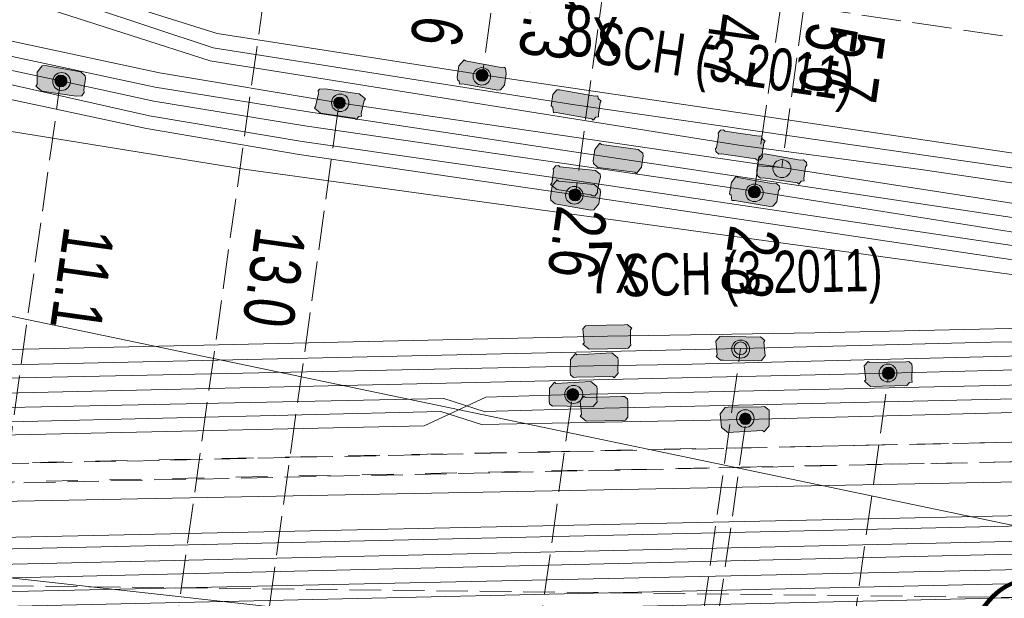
# Model space of a CAD drawing. Header units: metres. Extents: x -740 to 758, y -633 to 854.
# Tile 217 of 256: x -411.35 to -400.98, y 280.36 to 286.45. Entities that reach past the tile are written whole.
import ezdxf

# ---------------------------------------------------------------- set-up
doc = ezdxf.new("R2010")
doc.units = ezdxf.units.M
doc.header["$MEASUREMENT"] = 0
for name, pattern in [('333_125', [0.4576, 0.3328, -0.1248]), ('333_333', [0.6656, 0.3328, -0.3328]), ('416_125', [0.5408, 0.416, -0.1248])]:
    doc.linetypes.add(name, pattern=pattern)
for name, color, linetype in [('Strom.LOVION', 7, 'Continuous'), ('StromBemass.LOVION', 7, 'Continuous'), ('Telko.LOVION', 7, 'Continuous'), ('Wasser.LOVION', 7, 'Continuous')]:
    doc.layers.add(name, color=color, linetype=linetype)
doc.styles.add('ERSTELLTER_STIL_1', font='arial.ttf')

msp = doc.modelspace()

# ---------------------------------------------------------------- hatches: boundary and pattern name
at = {"layer": 'Strom.LOVION', "linetype": 'Continuous', "lineweight": 13}
for points in [[(-411.119, 285.699), (-410.759, 285.646), (-410.7, 285.651), (-410.674, 285.684), (-410.677, 285.713), (-410.659, 285.833), (-410.662, 285.862), (-410.71, 285.902), (-411.086, 285.968), (-411.115, 285.966), (-411.168, 285.901), (-411.17, 285.768), (-411.183, 285.752)], [(-406.281, 285.95), (-406.657, 286.017), (-406.673, 286.03), (-406.726, 285.966), (-406.744, 285.846), (-406.741, 285.817), (-406.725, 285.804), (-406.722, 285.774), (-406.693, 285.777), (-406.317, 285.711), (-406.288, 285.713), (-406.248, 285.762), (-406.23, 285.882), (-406.236, 285.94), (-406.252, 285.953)], [(-407.776, 285.671), (-408.136, 285.725), (-408.195, 285.719), (-408.208, 285.703), (-408.205, 285.674), (-408.236, 285.538), (-408.249, 285.522), (-408.185, 285.469), (-407.825, 285.415), (-407.809, 285.402), (-407.782, 285.434), (-407.753, 285.437), (-407.756, 285.466), (-407.725, 285.602), (-407.712, 285.618)], [(-405.291, 285.648), (-405.667, 285.715), (-405.696, 285.712), (-405.736, 285.664), (-405.754, 285.544), (-405.738, 285.531), (-405.732, 285.472), (-405.703, 285.475), (-405.327, 285.408), (-405.311, 285.395), (-405.284, 285.427), (-405.255, 285.43), (-405.258, 285.459), (-405.24, 285.579), (-405.227, 285.595), (-405.259, 285.622), (-405.262, 285.651)], [(-403.961, 285.039), (-403.601, 284.986), (-403.585, 284.973), (-403.555, 284.976), (-403.529, 285.008), (-403.532, 285.037), (-403.514, 285.157), (-403.501, 285.173), (-403.533, 285.199), (-403.536, 285.229), (-403.565, 285.226), (-403.925, 285.279), (-403.941, 285.293), (-403.97, 285.29), (-403.997, 285.258), (-403.994, 285.228), (-404.012, 285.108), (-404.025, 285.092), (-404.022, 285.063), (-403.99, 285.037)], [(-405.262, 284.897), (-404.873, 284.847), (-404.857, 284.834), (-404.804, 284.898), (-404.786, 285.018), (-404.789, 285.047), (-404.837, 285.087), (-405.226, 285.137), (-405.242, 285.151), (-405.295, 285.086), (-405.313, 284.966), (-405.31, 284.937)], [(-403.522, 284.787), (-403.162, 284.733), (-403.146, 284.72), (-403.12, 284.752), (-403.091, 284.755), (-403.093, 284.784), (-403.076, 284.904), (-403.062, 284.92), (-403.065, 284.95), (-403.097, 284.976), (-403.127, 284.973), (-403.503, 285.04), (-403.532, 285.037), (-403.572, 284.989), (-403.589, 284.869), (-403.584, 284.81), (-403.551, 284.784)], [(-405.697, 284.663), (-405.337, 284.609), (-405.321, 284.596), (-405.292, 284.599), (-405.266, 284.631), (-405.268, 284.66), (-405.237, 284.796), (-405.24, 284.826), (-405.288, 284.865), (-405.662, 284.903), (-405.678, 284.916), (-405.707, 284.913), (-405.733, 284.881), (-405.73, 284.852), (-405.748, 284.732), (-405.761, 284.716)], [(-403.824, 284.55), (-403.448, 284.484), (-403.419, 284.487), (-403.379, 284.535), (-403.362, 284.655), (-403.348, 284.671), (-403.351, 284.7), (-403.383, 284.726), (-403.413, 284.724), (-403.789, 284.79), (-403.805, 284.803), (-403.857, 284.739), (-403.875, 284.619), (-403.859, 284.606), (-403.853, 284.547)], [(-405.303, 284.716), (-405.677, 284.753), (-405.693, 284.767), (-405.745, 284.702), (-405.763, 284.582), (-405.76, 284.553), (-405.712, 284.514), (-405.336, 284.447), (-405.307, 284.45), (-405.254, 284.514), (-405.236, 284.634), (-405.239, 284.663)], [(-404.982, 283.24), (-405.365, 283.232), (-405.395, 283.229), (-405.421, 283.197), (-405.407, 283.051), (-405.42, 283.035), (-405.356, 282.982), (-404.972, 282.99), (-404.943, 282.993), (-404.916, 283.025), (-404.919, 283.054), (-404.918, 283.187), (-404.904, 283.203), (-404.953, 283.243)], [(-403.941, 282.869), (-403.57, 282.861), (-403.541, 282.864), (-403.501, 282.912), (-403.516, 283.058), (-403.503, 283.074), (-403.551, 283.114), (-403.58, 283.111), (-403.95, 283.119), (-403.98, 283.116), (-404.019, 283.068), (-404.005, 282.922), (-404.018, 282.906), (-403.97, 282.866)], [(-405.489, 282.688), (-405.106, 282.696), (-405.09, 282.683), (-405.05, 282.731), (-405.053, 282.76), (-405.048, 282.864), (-405.051, 282.893), (-405.116, 282.946), (-405.483, 282.925), (-405.499, 282.938), (-405.552, 282.874), (-405.554, 282.741), (-405.551, 282.712), (-405.519, 282.685)], [(-402.391, 282.592), (-402.008, 282.6), (-401.982, 282.632), (-401.952, 282.635), (-401.955, 282.664), (-401.953, 282.797), (-401.956, 282.827), (-401.988, 282.853), (-402.018, 282.85), (-402.401, 282.842), (-402.417, 282.855), (-402.457, 282.807), (-402.442, 282.661), (-402.456, 282.645)], [(-405.711, 282.386), (-405.341, 282.377), (-405.312, 282.38), (-405.272, 282.429), (-405.275, 282.458), (-405.27, 282.562), (-405.273, 282.591), (-405.337, 282.644), (-405.705, 282.623), (-405.721, 282.636), (-405.774, 282.572), (-405.775, 282.438), (-405.772, 282.409), (-405.74, 282.383)], [(-405.385, 282.225), (-405.002, 282.233), (-404.972, 282.236), (-404.946, 282.268), (-404.949, 282.298), (-404.947, 282.431), (-404.95, 282.46), (-404.982, 282.486), (-405.011, 282.484), (-405.395, 282.476), (-405.411, 282.489), (-405.45, 282.441), (-405.436, 282.294), (-405.449, 282.278)], [(-403.895, 282.105), (-403.528, 282.126), (-403.512, 282.113), (-403.459, 282.177), (-403.457, 282.31), (-403.46, 282.34), (-403.508, 282.379), (-403.538, 282.376), (-403.892, 282.371), (-403.921, 282.369), (-403.974, 282.304), (-403.96, 282.158)]]:
    msp.add_hatch(color=7, dxfattribs=at).paths.add_polyline_path(points)
at = {"layer": 'StromBemass.LOVION', "linetype": 'Continuous', "lineweight": 13}
for points in [[(-406.414, 285.797), (-406.407, 285.806), (-406.401, 285.817), (-406.397, 285.827), (-406.394, 285.838), (-406.393, 285.85), (-406.393, 285.861), (-406.395, 285.873), (-406.397, 285.884), (-406.402, 285.895), (-406.407, 285.905), (-406.414, 285.914), (-406.422, 285.923), (-406.431, 285.93), (-406.441, 285.936), (-406.451, 285.941), (-406.462, 285.945), (-406.474, 285.947), (-406.485, 285.947), (-406.497, 285.947), (-406.508, 285.944), (-406.519, 285.941), (-406.529, 285.936), (-406.539, 285.93), (-406.548, 285.922), (-406.556, 285.914), (-406.563, 285.904), (-406.568, 285.894), (-406.572, 285.884), (-406.575, 285.872), (-406.576, 285.861), (-406.576, 285.849), (-406.575, 285.838), (-406.572, 285.827), (-406.568, 285.816), (-406.562, 285.806), (-406.555, 285.797), (-406.547, 285.788), (-406.539, 285.781), (-406.529, 285.775), (-406.518, 285.77), (-406.507, 285.766), (-406.496, 285.764), (-406.484, 285.764), (-406.473, 285.764), (-406.462, 285.766), (-406.451, 285.77), (-406.44, 285.775), (-406.43, 285.781), (-406.422, 285.789)], [(-410.839, 285.742), (-410.833, 285.751), (-410.827, 285.762), (-410.823, 285.773), (-410.82, 285.784), (-410.818, 285.796), (-410.818, 285.807), (-410.82, 285.819), (-410.823, 285.83), (-410.827, 285.841), (-410.833, 285.852), (-410.84, 285.861), (-410.848, 285.87), (-410.857, 285.877), (-410.867, 285.883), (-410.878, 285.888), (-410.889, 285.892), (-410.9, 285.894), (-410.912, 285.895), (-410.924, 285.894), (-410.935, 285.892), (-410.946, 285.888), (-410.957, 285.883), (-410.967, 285.877), (-410.976, 285.869), (-410.984, 285.861), (-410.991, 285.851), (-410.996, 285.841), (-411.001, 285.83), (-411.004, 285.819), (-411.005, 285.807), (-411.005, 285.795), (-411.003, 285.783), (-411.001, 285.772), (-410.996, 285.761), (-410.99, 285.751), (-410.984, 285.741), (-410.975, 285.733), (-410.966, 285.725), (-410.956, 285.719), (-410.946, 285.714), (-410.935, 285.711), (-410.923, 285.709), (-410.911, 285.708), (-410.9, 285.709), (-410.888, 285.711), (-410.877, 285.714), (-410.866, 285.72), (-410.857, 285.726), (-410.848, 285.733)], [(-410.87, 285.768), (-410.866, 285.774), (-410.862, 285.781), (-410.859, 285.788), (-410.857, 285.796), (-410.856, 285.804), (-410.856, 285.812), (-410.857, 285.819), (-410.859, 285.827), (-410.862, 285.834), (-410.866, 285.841), (-410.871, 285.847), (-410.876, 285.853), (-410.882, 285.858), (-410.889, 285.862), (-410.896, 285.866), (-410.903, 285.868), (-410.911, 285.869), (-410.919, 285.87), (-410.927, 285.869), (-410.934, 285.868), (-410.942, 285.865), (-410.949, 285.862), (-410.956, 285.858), (-410.962, 285.853), (-410.967, 285.847), (-410.972, 285.841), (-410.975, 285.834), (-410.978, 285.827), (-410.98, 285.819), (-410.981, 285.811), (-410.981, 285.803), (-410.98, 285.795), (-410.978, 285.788), (-410.975, 285.781), (-410.971, 285.774), (-410.967, 285.767), (-410.961, 285.762), (-410.955, 285.757), (-410.949, 285.753), (-410.942, 285.749), (-410.934, 285.747), (-410.926, 285.745), (-410.919, 285.745), (-410.911, 285.745), (-410.903, 285.747), (-410.896, 285.749), (-410.888, 285.753), (-410.882, 285.757), (-410.876, 285.762)], [(-406.434, 285.826), (-406.43, 285.833), (-406.426, 285.84), (-406.423, 285.847), (-406.421, 285.855), (-406.42, 285.863), (-406.42, 285.87), (-406.421, 285.878), (-406.423, 285.886), (-406.426, 285.893), (-406.43, 285.9), (-406.435, 285.907), (-406.44, 285.912), (-406.446, 285.917), (-406.453, 285.921), (-406.46, 285.925), (-406.467, 285.927), (-406.475, 285.929), (-406.483, 285.929), (-406.491, 285.929), (-406.499, 285.927), (-406.506, 285.925), (-406.513, 285.921), (-406.52, 285.917), (-406.526, 285.912), (-406.531, 285.906), (-406.536, 285.9), (-406.54, 285.893), (-406.543, 285.886), (-406.545, 285.878), (-406.546, 285.87), (-406.545, 285.862), (-406.544, 285.854), (-406.543, 285.847), (-406.54, 285.839), (-406.536, 285.833), (-406.531, 285.826), (-406.526, 285.82), (-406.52, 285.815), (-406.513, 285.811), (-406.506, 285.808), (-406.498, 285.805), (-406.491, 285.804), (-406.483, 285.804), (-406.475, 285.804), (-406.467, 285.806), (-406.46, 285.808), (-406.452, 285.811), (-406.446, 285.816), (-406.44, 285.821)], [(-407.906, 285.519), (-407.899, 285.528), (-407.893, 285.538), (-407.889, 285.549), (-407.886, 285.56), (-407.885, 285.572), (-407.885, 285.583), (-407.886, 285.595), (-407.889, 285.606), (-407.894, 285.616), (-407.899, 285.626), (-407.906, 285.636), (-407.914, 285.644), (-407.923, 285.651), (-407.933, 285.658), (-407.943, 285.663), (-407.954, 285.666), (-407.965, 285.668), (-407.977, 285.669), (-407.988, 285.668), (-408, 285.666), (-408.011, 285.662), (-408.021, 285.657), (-408.031, 285.651), (-408.04, 285.644), (-408.047, 285.635), (-408.054, 285.626), (-408.06, 285.616), (-408.064, 285.605), (-408.067, 285.594), (-408.068, 285.582), (-408.068, 285.571), (-408.067, 285.56), (-408.064, 285.548), (-408.06, 285.538), (-408.054, 285.528), (-408.047, 285.518), (-408.039, 285.51), (-408.03, 285.503), (-408.021, 285.496), (-408.01, 285.492), (-407.999, 285.488), (-407.988, 285.486), (-407.976, 285.485), (-407.965, 285.486), (-407.953, 285.488), (-407.942, 285.492), (-407.932, 285.497), (-407.922, 285.503), (-407.913, 285.51)], [(-407.937, 285.537), (-407.932, 285.544), (-407.929, 285.55), (-407.926, 285.557), (-407.924, 285.565), (-407.923, 285.572), (-407.923, 285.58), (-407.924, 285.588), (-407.926, 285.595), (-407.929, 285.602), (-407.933, 285.609), (-407.937, 285.615), (-407.942, 285.62), (-407.948, 285.625), (-407.955, 285.629), (-407.962, 285.632), (-407.969, 285.635), (-407.976, 285.636), (-407.984, 285.637), (-407.991, 285.636), (-407.999, 285.635), (-408.006, 285.632), (-408.013, 285.629), (-408.019, 285.625), (-408.025, 285.62), (-408.031, 285.614), (-408.035, 285.608), (-408.039, 285.602), (-408.041, 285.595), (-408.043, 285.587), (-408.044, 285.58), (-408.044, 285.572), (-408.043, 285.564), (-408.041, 285.557), (-408.038, 285.55), (-408.035, 285.543), (-408.03, 285.537), (-408.025, 285.532), (-408.019, 285.527), (-408.013, 285.523), (-408.006, 285.519), (-407.999, 285.517), (-407.991, 285.516), (-407.983, 285.515), (-407.976, 285.516), (-407.968, 285.517), (-407.961, 285.52), (-407.954, 285.523), (-407.948, 285.527), (-407.942, 285.532)], [(-403.251, 284.824), (-403.244, 284.834), (-403.238, 284.844), (-403.234, 284.855), (-403.231, 284.867), (-403.23, 284.879), (-403.23, 284.89), (-403.231, 284.902), (-403.234, 284.914), (-403.239, 284.925), (-403.244, 284.935), (-403.251, 284.945), (-403.26, 284.953), (-403.269, 284.961), (-403.279, 284.967), (-403.29, 284.972), (-403.301, 284.976), (-403.312, 284.978), (-403.324, 284.979), (-403.336, 284.978), (-403.348, 284.976), (-403.359, 284.972), (-403.37, 284.967), (-403.38, 284.96), (-403.389, 284.953), (-403.397, 284.944), (-403.404, 284.934), (-403.41, 284.924), (-403.414, 284.913), (-403.417, 284.902), (-403.418, 284.89), (-403.418, 284.878), (-403.417, 284.866), (-403.414, 284.855), (-403.409, 284.844), (-403.404, 284.833), (-403.397, 284.824), (-403.388, 284.815), (-403.379, 284.808), (-403.369, 284.801), (-403.358, 284.796), (-403.347, 284.793), (-403.336, 284.79), (-403.324, 284.79), (-403.312, 284.791), (-403.3, 284.793), (-403.289, 284.796), (-403.278, 284.802), (-403.268, 284.808), (-403.259, 284.816)], [(-405.439, 284.544), (-405.432, 284.553), (-405.427, 284.564), (-405.422, 284.574), (-405.42, 284.586), (-405.418, 284.597), (-405.418, 284.609), (-405.42, 284.621), (-405.423, 284.632), (-405.427, 284.643), (-405.433, 284.653), (-405.44, 284.662), (-405.448, 284.671), (-405.457, 284.678), (-405.466, 284.685), (-405.477, 284.69), (-405.488, 284.693), (-405.5, 284.695), (-405.511, 284.696), (-405.523, 284.695), (-405.535, 284.693), (-405.546, 284.689), (-405.556, 284.684), (-405.566, 284.678), (-405.575, 284.671), (-405.583, 284.662), (-405.59, 284.652), (-405.595, 284.642), (-405.6, 284.631), (-405.603, 284.62), (-405.604, 284.608), (-405.604, 284.597), (-405.602, 284.585), (-405.6, 284.574), (-405.595, 284.563), (-405.59, 284.553), (-405.583, 284.543), (-405.575, 284.535), (-405.566, 284.527), (-405.556, 284.521), (-405.545, 284.516), (-405.534, 284.513), (-405.522, 284.51), (-405.511, 284.51), (-405.499, 284.511), (-405.488, 284.513), (-405.477, 284.516), (-405.466, 284.521), (-405.456, 284.528), (-405.447, 284.535)], [(-403.542, 284.57), (-403.535, 284.58), (-403.529, 284.59), (-403.525, 284.601), (-403.522, 284.612), (-403.521, 284.623), (-403.521, 284.635), (-403.522, 284.646), (-403.525, 284.658), (-403.53, 284.668), (-403.535, 284.679), (-403.542, 284.688), (-403.55, 284.696), (-403.559, 284.704), (-403.569, 284.71), (-403.579, 284.715), (-403.59, 284.718), (-403.602, 284.721), (-403.613, 284.721), (-403.625, 284.72), (-403.636, 284.718), (-403.647, 284.715), (-403.658, 284.71), (-403.668, 284.703), (-403.676, 284.696), (-403.684, 284.687), (-403.691, 284.678), (-403.697, 284.668), (-403.701, 284.657), (-403.704, 284.646), (-403.705, 284.634), (-403.705, 284.623), (-403.704, 284.611), (-403.701, 284.6), (-403.696, 284.589), (-403.691, 284.579), (-403.684, 284.57), (-403.676, 284.561), (-403.667, 284.554), (-403.657, 284.548), (-403.647, 284.543), (-403.636, 284.539), (-403.624, 284.537), (-403.613, 284.537), (-403.601, 284.537), (-403.59, 284.54), (-403.579, 284.543), (-403.568, 284.548), (-403.559, 284.554), (-403.55, 284.562)], [(-403.542, 284.57), (-403.535, 284.58), (-403.529, 284.59), (-403.525, 284.601), (-403.522, 284.612), (-403.521, 284.623), (-403.521, 284.635), (-403.522, 284.646), (-403.525, 284.658), (-403.53, 284.668), (-403.535, 284.679), (-403.542, 284.688), (-403.55, 284.696), (-403.559, 284.704), (-403.569, 284.71), (-403.579, 284.715), (-403.59, 284.718), (-403.602, 284.721), (-403.613, 284.721), (-403.625, 284.72), (-403.636, 284.718), (-403.647, 284.715), (-403.658, 284.71), (-403.668, 284.703), (-403.676, 284.696), (-403.684, 284.687), (-403.691, 284.678), (-403.697, 284.668), (-403.701, 284.657), (-403.704, 284.646), (-403.705, 284.634), (-403.705, 284.623), (-403.704, 284.611), (-403.701, 284.6), (-403.696, 284.589), (-403.691, 284.579), (-403.684, 284.57), (-403.676, 284.561), (-403.667, 284.554), (-403.657, 284.548), (-403.647, 284.543), (-403.636, 284.539), (-403.624, 284.537), (-403.613, 284.537), (-403.601, 284.537), (-403.59, 284.54), (-403.579, 284.543), (-403.568, 284.548), (-403.559, 284.554), (-403.55, 284.562)], [(-403.566, 284.6), (-403.561, 284.606), (-403.557, 284.613), (-403.554, 284.62), (-403.553, 284.628), (-403.552, 284.636), (-403.552, 284.644), (-403.553, 284.651), (-403.555, 284.659), (-403.557, 284.666), (-403.561, 284.673), (-403.566, 284.68), (-403.571, 284.685), (-403.577, 284.69), (-403.584, 284.695), (-403.591, 284.698), (-403.599, 284.7), (-403.607, 284.702), (-403.614, 284.702), (-403.622, 284.702), (-403.63, 284.7), (-403.638, 284.698), (-403.645, 284.694), (-403.651, 284.69), (-403.657, 284.685), (-403.663, 284.679), (-403.667, 284.673), (-403.671, 284.666), (-403.674, 284.659), (-403.676, 284.651), (-403.677, 284.643), (-403.677, 284.635), (-403.676, 284.627), (-403.674, 284.62), (-403.671, 284.613), (-403.667, 284.606), (-403.662, 284.599), (-403.657, 284.594), (-403.651, 284.589), (-403.644, 284.584), (-403.637, 284.581), (-403.63, 284.579), (-403.622, 284.577), (-403.614, 284.577), (-403.606, 284.577), (-403.598, 284.579), (-403.591, 284.581), (-403.584, 284.585), (-403.577, 284.589), (-403.571, 284.594)], [(-405.454, 284.566), (-405.449, 284.573), (-405.446, 284.58), (-405.443, 284.587), (-405.441, 284.595), (-405.44, 284.603), (-405.44, 284.611), (-405.441, 284.619), (-405.443, 284.627), (-405.446, 284.634), (-405.45, 284.641), (-405.454, 284.647), (-405.46, 284.653), (-405.466, 284.658), (-405.473, 284.663), (-405.48, 284.666), (-405.488, 284.668), (-405.495, 284.67), (-405.503, 284.67), (-405.511, 284.67), (-405.519, 284.668), (-405.527, 284.666), (-405.534, 284.662), (-405.541, 284.658), (-405.547, 284.653), (-405.552, 284.647), (-405.557, 284.641), (-405.561, 284.634), (-405.564, 284.626), (-405.566, 284.618), (-405.567, 284.61), (-405.567, 284.602), (-405.566, 284.595), (-405.564, 284.587), (-405.561, 284.579), (-405.557, 284.572), (-405.552, 284.566), (-405.547, 284.56), (-405.54, 284.555), (-405.534, 284.551), (-405.526, 284.547), (-405.519, 284.545), (-405.511, 284.544), (-405.503, 284.543), (-405.495, 284.544), (-405.487, 284.545), (-405.48, 284.548), (-405.472, 284.551), (-405.466, 284.555), (-405.459, 284.56)], [(-403.686, 282.924), (-403.679, 282.933), (-403.673, 282.944), (-403.669, 282.955), (-403.666, 282.966), (-403.665, 282.978), (-403.665, 282.99), (-403.666, 283.002), (-403.669, 283.013), (-403.673, 283.024), (-403.679, 283.035), (-403.686, 283.044), (-403.694, 283.053), (-403.704, 283.061), (-403.714, 283.067), (-403.724, 283.072), (-403.736, 283.076), (-403.747, 283.078), (-403.759, 283.078), (-403.771, 283.078), (-403.783, 283.075), (-403.794, 283.072), (-403.805, 283.067), (-403.815, 283.06), (-403.824, 283.053), (-403.832, 283.044), (-403.839, 283.034), (-403.845, 283.024), (-403.849, 283.013), (-403.852, 283.001), (-403.853, 282.99), (-403.853, 282.978), (-403.852, 282.966), (-403.849, 282.954), (-403.844, 282.943), (-403.839, 282.933), (-403.832, 282.923), (-403.823, 282.915), (-403.814, 282.907), (-403.804, 282.901), (-403.793, 282.896), (-403.782, 282.892), (-403.77, 282.89), (-403.759, 282.889), (-403.747, 282.89), (-403.735, 282.892), (-403.724, 282.896), (-403.713, 282.901), (-403.703, 282.908), (-403.694, 282.915)], [(-403.708, 282.95), (-403.703, 282.957), (-403.699, 282.965), (-403.696, 282.973), (-403.694, 282.981), (-403.693, 282.989), (-403.693, 282.998), (-403.694, 283.006), (-403.696, 283.014), (-403.699, 283.022), (-403.703, 283.029), (-403.708, 283.036), (-403.714, 283.042), (-403.721, 283.048), (-403.728, 283.052), (-403.735, 283.056), (-403.743, 283.058), (-403.752, 283.06), (-403.76, 283.06), (-403.769, 283.06), (-403.777, 283.058), (-403.785, 283.056), (-403.793, 283.052), (-403.8, 283.047), (-403.806, 283.042), (-403.812, 283.036), (-403.817, 283.029), (-403.821, 283.022), (-403.824, 283.014), (-403.826, 283.006), (-403.827, 282.997), (-403.827, 282.989), (-403.826, 282.98), (-403.824, 282.972), (-403.821, 282.964), (-403.817, 282.957), (-403.812, 282.95), (-403.806, 282.944), (-403.799, 282.939), (-403.792, 282.934), (-403.785, 282.93), (-403.777, 282.928), (-403.768, 282.926), (-403.76, 282.926), (-403.751, 282.926), (-403.743, 282.928), (-403.735, 282.931), (-403.727, 282.934), (-403.72, 282.939), (-403.714, 282.944)], [(-402.135, 282.673), (-402.128, 282.682), (-402.122, 282.693), (-402.118, 282.704), (-402.115, 282.715), (-402.113, 282.727), (-402.113, 282.739), (-402.115, 282.75), (-402.118, 282.762), (-402.122, 282.773), (-402.128, 282.783), (-402.135, 282.793), (-402.143, 282.801), (-402.152, 282.809), (-402.162, 282.815), (-402.173, 282.82), (-402.184, 282.824), (-402.196, 282.826), (-402.208, 282.826), (-402.219, 282.826), (-402.231, 282.823), (-402.242, 282.82), (-402.253, 282.815), (-402.263, 282.808), (-402.272, 282.801), (-402.28, 282.792), (-402.287, 282.782), (-402.293, 282.772), (-402.297, 282.761), (-402.3, 282.75), (-402.301, 282.738), (-402.301, 282.726), (-402.3, 282.714), (-402.297, 282.703), (-402.292, 282.692), (-402.287, 282.682), (-402.28, 282.672), (-402.271, 282.663), (-402.262, 282.656), (-402.252, 282.65), (-402.242, 282.645), (-402.23, 282.641), (-402.219, 282.639), (-402.207, 282.638), (-402.195, 282.639), (-402.184, 282.641), (-402.172, 282.645), (-402.162, 282.65), (-402.152, 282.656), (-402.143, 282.664)], [(-402.153, 282.691), (-402.148, 282.697), (-402.144, 282.704), (-402.142, 282.712), (-402.14, 282.72), (-402.139, 282.727), (-402.139, 282.735), (-402.14, 282.743), (-402.142, 282.751), (-402.145, 282.759), (-402.148, 282.765), (-402.153, 282.772), (-402.159, 282.778), (-402.165, 282.783), (-402.172, 282.787), (-402.179, 282.79), (-402.186, 282.793), (-402.194, 282.794), (-402.202, 282.795), (-402.21, 282.794), (-402.218, 282.793), (-402.226, 282.79), (-402.233, 282.787), (-402.239, 282.783), (-402.246, 282.777), (-402.251, 282.772), (-402.256, 282.765), (-402.26, 282.758), (-402.262, 282.751), (-402.264, 282.743), (-402.265, 282.735), (-402.265, 282.727), (-402.264, 282.719), (-402.262, 282.711), (-402.259, 282.704), (-402.255, 282.697), (-402.251, 282.691), (-402.245, 282.685), (-402.239, 282.68), (-402.232, 282.676), (-402.225, 282.672), (-402.218, 282.67), (-402.21, 282.668), (-402.202, 282.668), (-402.194, 282.668), (-402.186, 282.67), (-402.178, 282.672), (-402.171, 282.676), (-402.164, 282.68), (-402.158, 282.685)], [(-405.444, 282.447), (-405.437, 282.456), (-405.432, 282.467), (-405.427, 282.478), (-405.424, 282.489), (-405.423, 282.501), (-405.423, 282.513), (-405.425, 282.525), (-405.428, 282.536), (-405.432, 282.547), (-405.438, 282.558), (-405.445, 282.567), (-405.453, 282.576), (-405.462, 282.583), (-405.472, 282.59), (-405.483, 282.595), (-405.494, 282.598), (-405.506, 282.6), (-405.518, 282.601), (-405.529, 282.6), (-405.541, 282.598), (-405.552, 282.594), (-405.563, 282.589), (-405.573, 282.583), (-405.582, 282.575), (-405.59, 282.567), (-405.597, 282.557), (-405.603, 282.547), (-405.607, 282.536), (-405.61, 282.524), (-405.611, 282.512), (-405.611, 282.501), (-405.61, 282.489), (-405.607, 282.477), (-405.602, 282.466), (-405.597, 282.456), (-405.59, 282.446), (-405.582, 282.438), (-405.572, 282.43), (-405.562, 282.424), (-405.552, 282.419), (-405.54, 282.415), (-405.529, 282.413), (-405.517, 282.412), (-405.505, 282.413), (-405.493, 282.415), (-405.482, 282.419), (-405.471, 282.424), (-405.461, 282.431), (-405.452, 282.438)], [(-405.479, 282.465), (-405.474, 282.471), (-405.47, 282.478), (-405.467, 282.486), (-405.465, 282.494), (-405.464, 282.501), (-405.464, 282.509), (-405.465, 282.517), (-405.467, 282.525), (-405.47, 282.532), (-405.474, 282.539), (-405.479, 282.546), (-405.484, 282.551), (-405.491, 282.556), (-405.497, 282.561), (-405.504, 282.564), (-405.512, 282.566), (-405.52, 282.568), (-405.528, 282.568), (-405.536, 282.568), (-405.543, 282.566), (-405.551, 282.564), (-405.558, 282.56), (-405.565, 282.556), (-405.571, 282.551), (-405.576, 282.545), (-405.581, 282.539), (-405.585, 282.532), (-405.588, 282.525), (-405.59, 282.517), (-405.591, 282.509), (-405.591, 282.501), (-405.59, 282.493), (-405.588, 282.485), (-405.585, 282.478), (-405.581, 282.471), (-405.576, 282.465), (-405.571, 282.459), (-405.564, 282.454), (-405.558, 282.45), (-405.551, 282.446), (-405.543, 282.444), (-405.535, 282.442), (-405.527, 282.442), (-405.519, 282.442), (-405.512, 282.444), (-405.504, 282.446), (-405.497, 282.45), (-405.49, 282.454), (-405.484, 282.459)], [(-403.639, 282.194), (-403.632, 282.204), (-403.626, 282.214), (-403.622, 282.225), (-403.619, 282.236), (-403.618, 282.248), (-403.618, 282.259), (-403.619, 282.271), (-403.622, 282.282), (-403.626, 282.293), (-403.632, 282.303), (-403.639, 282.313), (-403.647, 282.321), (-403.656, 282.328), (-403.666, 282.335), (-403.677, 282.34), (-403.688, 282.343), (-403.699, 282.345), (-403.711, 282.346), (-403.722, 282.345), (-403.734, 282.343), (-403.745, 282.339), (-403.755, 282.334), (-403.765, 282.328), (-403.774, 282.321), (-403.782, 282.312), (-403.789, 282.303), (-403.795, 282.292), (-403.799, 282.282), (-403.802, 282.27), (-403.803, 282.259), (-403.803, 282.247), (-403.802, 282.235), (-403.799, 282.224), (-403.794, 282.213), (-403.789, 282.203), (-403.782, 282.194), (-403.774, 282.185), (-403.765, 282.178), (-403.755, 282.172), (-403.744, 282.167), (-403.733, 282.163), (-403.722, 282.161), (-403.71, 282.16), (-403.698, 282.161), (-403.687, 282.163), (-403.676, 282.167), (-403.665, 282.172), (-403.656, 282.178), (-403.647, 282.186)], [(-403.663, 282.212), (-403.659, 282.218), (-403.655, 282.225), (-403.652, 282.232), (-403.65, 282.24), (-403.649, 282.247), (-403.65, 282.255), (-403.65, 282.262), (-403.652, 282.27), (-403.655, 282.277), (-403.659, 282.283), (-403.663, 282.289), (-403.669, 282.295), (-403.674, 282.3), (-403.681, 282.304), (-403.688, 282.307), (-403.695, 282.309), (-403.703, 282.311), (-403.71, 282.311), (-403.718, 282.311), (-403.725, 282.309), (-403.732, 282.307), (-403.739, 282.304), (-403.746, 282.3), (-403.752, 282.295), (-403.757, 282.289), (-403.761, 282.283), (-403.765, 282.276), (-403.768, 282.269), (-403.769, 282.262), (-403.77, 282.254), (-403.77, 282.247), (-403.769, 282.239), (-403.767, 282.232), (-403.765, 282.225), (-403.761, 282.218), (-403.756, 282.212), (-403.751, 282.206), (-403.745, 282.202), (-403.739, 282.198), (-403.732, 282.194), (-403.725, 282.192), (-403.717, 282.191), (-403.71, 282.19), (-403.702, 282.191), (-403.695, 282.192), (-403.687, 282.194), (-403.681, 282.198), (-403.674, 282.202), (-403.668, 282.207)]]:
    msp.add_hatch(color=7, dxfattribs=at).paths.add_polyline_path(points)

# ---------------------------------------------------------------- linework, layer by layer
at = {"layer": 'Strom.LOVION', "color": 1, "linetype": 'Continuous', "lineweight": 18}
for points in [[(-487.313, 307.155), (-478.592, 301.845), (-477.609, 301.011), (-477.291, 300.776), (-476.121, 300.003), (-474.356, 298.876), (-472.335, 297.699), (-471.118, 297.049), (-470.004, 296.537), (-469.278, 296.21), (-457.823, 292.261), (-453.587, 290.798), (-447.836, 289.868), (-444.779, 289.132), (-443.392, 288.854), (-435.973, 288.249), (-428.77, 287.579), (-427.182, 287.513), (-421.073, 287.608), (-414.893, 286.971), (-409.882, 285.894), (-407.988, 285.577)], [(-443.176, 289.673), (-435.737, 289.159), (-428.026, 288.287), (-421.612, 288.131), (-414.95, 287.556), (-413.174, 287.227), (-411.91, 286.996), (-410.629, 286.589), (-409.316, 286.156), (-405.504, 285.554)], [(-443.191, 289.524), (-435.752, 289.01), (-428.041, 288.138), (-421.614, 287.998), (-414.965, 287.407), (-413.203, 287.062), (-412, 286.854), (-411.01, 286.552), (-409.347, 286.02), (-403.778, 285.131)], [(-443.222, 289.388), (-435.767, 288.861), (-428.056, 287.989), (-421.629, 287.849), (-414.996, 287.271), (-413.218, 286.913), (-411.97, 286.695), (-410.919, 286.827), (-409.272, 286.308), (-406.48, 285.872)], [(-443.422, 288.556), (-436.003, 287.951), (-428.875, 287.288), (-427.183, 287.217), (-421.103, 287.309), (-414.939, 286.685), (-412.824, 286.212), (-410.922, 285.807)], [(-421.117, 286.997), (-414.998, 286.384), (-413.291, 286.004), (-410.016, 285.305), (-408.408, 285.033), (-405.5, 284.608), (-400.821, 283.913), (-398.768, 283.626), (-398.308, 282.843), (-398.781, 279.975), (-393.2, 270.811), (-392.806, 269.948), (-391.594, 267.983), (-390.357, 266.966), (-389.227, 266.899)], [(-389.182, 267.347), (-390.178, 267.412), (-391.255, 268.297), (-392.413, 270.164), (-392.792, 271.014), (-397.825, 279.27), (-398.302, 280.066), (-397.967, 282.079), (-397.839, 282.889), (-397.883, 283.033), (-398.529, 284.048), (-400.76, 284.347), (-405.05, 284.992), (-408.334, 285.484), (-409.926, 285.742), (-414.892, 286.808)], [(-405.162, 283.119), (-415.72, 282.885), (-427.73, 282.686), (-428.945, 282.715), (-429.923, 282.9), (-442.542, 286.055)], [(-412.69, 286.048), (-409.985, 285.441), (-408.377, 285.169), (-405.485, 284.757), (-400.806, 284.062), (-398.679, 283.768), (-398.148, 282.874), (-398.578, 280.32), (-398.621, 280.005), (-393.06, 270.884), (-392.678, 270.005), (-391.472, 268.098), (-390.283, 267.121), (-389.212, 267.048), (-386.521, 266.883), (-386.284, 266.877), (-386.373, 265.523), (-386.876, 256.459), (-387.039, 256.458)], [(-403.76, 282.99), (-415.719, 282.722), (-427.729, 282.524), (-428.96, 282.566), (-429.968, 282.748), (-442.573, 285.919)], [(-406.48, 285.872), (-398.173, 284.645), (-396.667, 284.349), (-396.477, 284.219), (-396.334, 283.967), (-396.227, 283.475), (-396.383, 282.5), (-396.787, 280.14), (-391.597, 271.648), (-391.219, 270.798), (-390.22, 269.196), (-389.657, 268.734), (-389.122, 268.698)], [(-405.309, 282.809), (-415.721, 282.589), (-427.744, 282.374), (-428.991, 282.43), (-429.999, 282.612), (-442.617, 285.767)], [(-410.922, 285.807), (-409.941, 285.593), (-408.349, 285.335), (-403.612, 284.645), (-400.775, 284.198), (-398.619, 283.907), (-398.024, 282.96), (-397.986, 282.875), (-398.175, 281.792), (-398.462, 280.035), (-397.635, 278.683), (-392.932, 270.941), (-392.554, 270.091), (-391.364, 268.198), (-390.223, 267.26), (-389.197, 267.198), (-386.522, 267.045), (-386.136, 267.024), (-386.172, 266.489), (-386.757, 255.85), (-387.069, 255.864)], [(-402.198, 282.729), (-415.72, 282.427), (-427.73, 282.228), (-429.006, 282.28), (-430.014, 282.463), (-442.661, 285.615)], [(-407.988, 285.577), (-403.326, 284.895), (-400.745, 284.497), (-398.439, 284.19), (-397.758, 283.119), (-397.693, 282.904), (-398.143, 280.096), (-397.914, 279.72), (-392.667, 271.1), (-392.286, 270.221), (-391.147, 268.396), (-390.118, 267.551), (-389.183, 267.509)], [(-405.504, 285.554), (-400.977, 284.903), (-398.218, 284.493), (-396.727, 284.21), (-396.585, 284.12), (-396.477, 283.924), (-396.386, 283.445), (-396.532, 282.515), (-396.655, 281.808), (-396.934, 280.126), (-396.585, 275.505), (-395.67, 273.998), (-395.664, 273.94), (-397.228, 273.609), (-397.587, 273.663)], [(-405.192, 282.363), (-406.459, 282.327), (-406.886, 282.463), (-415.705, 282.28), (-427.744, 282.079), (-429.021, 282.131), (-430.058, 282.311), (-442.708, 285.492)], [(-403.702, 282.242), (-406.49, 282.191), (-406.917, 282.327), (-415.704, 282.118), (-427.743, 281.916), (-429.049, 281.966), (-430.073, 282.161), (-442.737, 285.327)], [(-405.531, 282.507), (-406.444, 282.477), (-407.094, 282.176), (-415.706, 281.985), (-427.745, 281.783), (-429.064, 281.817), (-430.104, 282.025), (-442.797, 285.188)], [(-403.778, 285.131), (-401.861, 284.875), (-398.233, 284.343), (-398.051, 284.302), (-397.841, 284.263), (-397.621, 284.137), (-397.465, 283.901), (-397.432, 283.712), (-397.526, 283.009), (-397.633, 282.289), (-397.999, 280.14), (-397.261, 278.941), (-392.54, 271.156), (-392.145, 270.294), (-391.022, 268.482), (-390.074, 267.703), (-389.181, 267.643)], [(-405.309, 282.809), (-404.409, 282.823), (-400.37, 282.923), (-398.736, 283.895), (-397.536, 284.175), (-396.917, 283.881), (-396.806, 283.655), (-396.579, 283.146), (-396.625, 282.86), (-396.804, 281.823), (-397.013, 280.487), (-397.055, 280.306), (-396.635, 279.638), (-391.738, 271.575), (-391.359, 270.725), (-390.328, 269.097), (-389.718, 268.595), (-389.108, 268.551)], [(-402.198, 282.729), (-400.326, 282.779), (-398.679, 283.768), (-397.565, 284.01), (-397.025, 283.782), (-396.741, 283.144), (-396.774, 282.875), (-396.94, 281.854), (-397.176, 280.486), (-397.214, 280.276), (-396.721, 279.467), (-391.866, 271.518), (-391.484, 270.639), (-390.466, 268.995), (-389.762, 268.443), (-389.123, 268.402)], [(-405.531, 282.507), (-404.41, 282.528), (-400.296, 282.62), (-398.635, 283.624), (-397.58, 283.86), (-397.147, 283.666), (-397.055, 283.483), (-396.901, 283.114), (-396.926, 282.919), (-397.089, 281.869), (-397.338, 280.485), (-397.374, 280.245), (-396.849, 279.41), (-392.006, 271.445), (-391.612, 270.582), (-390.575, 268.895), (-389.836, 268.288), (-389.138, 268.253)], [(-405.192, 282.363), (-404.395, 282.381), (-400.252, 282.476), (-398.562, 283.484), (-397.578, 283.698), (-397.252, 283.538), (-397.196, 283.41), (-397.047, 283.1), (-397.075, 282.934), (-397.255, 281.897), (-397.471, 280.487), (-397.533, 280.215), (-396.973, 279.324), (-392.131, 271.359), (-391.752, 270.509), (-390.683, 268.796), (-389.896, 268.149), (-389.152, 268.104)], [(-405.162, 283.119), (-402.978, 283.155), (-400.457, 283.21), (-399.802, 283.614), (-398.845, 283.5), (-398.464, 282.784), (-398.669, 281.552), (-398.94, 279.944), (-398.063, 278.523), (-393.341, 270.738), (-392.946, 269.875), (-391.702, 267.884), (-390.401, 266.814), (-389.242, 266.75), (-389.213, 266.753)], [(-403.76, 282.99), (-401.122, 283.056), (-400.413, 283.066), (-399.758, 283.47), (-398.918, 283.345), (-398.624, 282.753), (-398.803, 281.716), (-399.051, 280.17), (-399.1, 279.914), (-398.149, 278.352), (-393.468, 270.681), (-393.087, 269.803), (-391.827, 267.798), (-390.461, 266.675), (-389.227, 266.604)], [(-403.702, 282.242), (-400.208, 282.333), (-398.519, 283.34), (-397.607, 283.533), (-397.361, 283.438), (-397.323, 283.354), (-397.207, 283.069), (-397.224, 282.949), (-397.391, 281.928), (-397.634, 280.486), (-397.68, 280.2), (-397.098, 279.238), (-392.258, 271.302), (-391.893, 270.436), (-390.792, 268.697), (-389.94, 267.997), (-389.167, 267.954)]]:
    msp.add_lwpolyline(points, dxfattribs=at)
at = {"layer": 'Strom.LOVION', "color": 7, "linetype": '333_125', "lineweight": 13}
msp.add_lwpolyline([(-398.718, 282.05), (-398.756, 281.839), (-399.081, 281.837), (-415.687, 281.484), (-427.739, 281.266), (-429.119, 281.324), (-430.218, 281.527), (-442.943, 284.716), (-458.57, 290.074), (-458.515, 290.272), (-442.872, 284.9), (-430.179, 281.737), (-429.094, 281.518), (-427.746, 281.487), (-415.707, 281.689), (-399.101, 282.042)], close=True, dxfattribs=at)
at = {"layer": 'Strom.LOVION', "color": 94, "linetype": 'Continuous', "lineweight": 18}
for points in [[(-384.859, 271.198), (-384.756, 273.321), (-384.933, 274.22), (-385.321, 274.862), (-386.101, 275.584), (-387.247, 276.122), (-388.696, 276.882), (-390.245, 277.913), (-392.418, 279.592), (-395.137, 281.853), (-396.028, 282.505), (-396.999, 283.06), (-398.412, 283.306), (-399.764, 283.529), (-400.596, 283.728), (-408.969, 284.875), (-421.132, 286.848), (-425.324, 286.793), (-427.332, 286.774), (-428.829, 286.82), (-436.048, 287.503), (-443.512, 288.118)], [(-443.123, 284.137), (-430.418, 280.857), (-429.229, 280.633), (-427.745, 280.571), (-415.751, 280.783), (-400.003, 281.141), (-398.951, 281.111), (-395.202, 282.364), (-388.006, 282.077), (-386.073, 282.104), (-384.677, 281.575), (-384.431, 281.481), (-383.615, 280.999), (-382.594, 279.621), (-382.106, 277.955), (-382.475, 271.15)], [(-443.167, 283.984), (-430.433, 280.707), (-429.244, 280.484), (-427.747, 280.438), (-415.75, 280.621), (-400.002, 280.978), (-398.937, 280.964), (-395.187, 282.218), (-388.005, 281.915), (-386.104, 281.968), (-384.708, 281.439), (-384.491, 281.342), (-383.708, 280.887), (-382.721, 279.565), (-382.266, 277.924), (-382.638, 271.149)], [(-443.195, 283.819), (-430.477, 280.555), (-429.272, 280.319), (-427.746, 280.276), (-415.736, 280.474), (-400.004, 280.845), (-398.906, 280.805), (-395.157, 282.058), (-388.007, 281.782), (-386.132, 281.802), (-384.736, 281.274), (-384.568, 281.216), (-383.814, 280.758), (-382.862, 279.492), (-382.412, 277.91), (-382.771, 271.151)], [(-443.242, 283.696), (-430.492, 280.406), (-429.287, 280.169), (-427.761, 280.126), (-415.767, 280.338), (-400.003, 280.683), (-398.879, 280.674), (-395.143, 281.912), (-388.006, 281.619), (-386.147, 281.653), (-384.689, 281.101), (-384.644, 281.091), (-383.922, 280.659), (-383.003, 279.419), (-382.558, 277.896), (-382.92, 271.166)], [(-443.286, 283.544), (-430.553, 280.267), (-429.302, 280.02), (-427.746, 279.98), (-415.736, 280.179), (-400.018, 280.533), (-398.865, 280.528), (-395.128, 281.765), (-388.005, 281.457), (-386.192, 281.501), (-384.795, 280.973), (-384.734, 280.949), (-384.015, 280.546), (-383.13, 279.362), (-382.705, 277.881), (-383.069, 271.181)], [(-443.334, 283.421), (-430.567, 280.118), (-429.317, 279.871), (-427.761, 279.831), (-415.751, 280.03), (-400.003, 280.387), (-398.834, 280.368), (-395.098, 281.606), (-388.094, 281.315), (-386.206, 281.352), (-384.81, 280.823), (-384.12, 280.418), (-383.271, 279.289), (-382.851, 277.867), (-383.232, 271.18)]]:
    msp.add_lwpolyline(points, dxfattribs=at)
at = {"layer": 'Strom.LOVION', "color": 9, "linetype": '333_333', "lineweight": 18}
msp.add_lwpolyline([(-398.909, 282.046), (-421.725, 281.574), (-429.635, 281.613), (-450.702, 287.593), (-450.756, 287.395), (-429.66, 281.418), (-421.721, 281.382), (-398.919, 281.838)], dxfattribs=at)
at = {"layer": 'Strom.LOVION', "color": 7, "linetype": 'Continuous', "lineweight": 13}
for points in [[(-411.119, 285.699), (-411.183, 285.752), (-411.17, 285.768), (-411.168, 285.901), (-411.115, 285.966), (-411.086, 285.968), (-410.71, 285.902), (-410.662, 285.862), (-410.659, 285.833), (-410.677, 285.713), (-410.674, 285.684), (-410.7, 285.651), (-410.759, 285.646)], [(-406.281, 285.95), (-406.252, 285.953), (-406.236, 285.94), (-406.23, 285.882), (-406.248, 285.762), (-406.288, 285.713), (-406.317, 285.711), (-406.693, 285.777), (-406.722, 285.774), (-406.725, 285.804), (-406.741, 285.817), (-406.744, 285.846), (-406.726, 285.966), (-406.673, 286.03), (-406.657, 286.017)], [(-407.776, 285.671), (-407.712, 285.618), (-407.725, 285.602), (-407.756, 285.466), (-407.753, 285.437), (-407.782, 285.434), (-407.809, 285.402), (-407.825, 285.415), (-408.185, 285.469), (-408.249, 285.522), (-408.236, 285.538), (-408.205, 285.674), (-408.208, 285.703), (-408.195, 285.719), (-408.136, 285.725)], [(-405.291, 285.648), (-405.262, 285.651), (-405.259, 285.622), (-405.227, 285.595), (-405.24, 285.579), (-405.258, 285.459), (-405.255, 285.43), (-405.284, 285.427), (-405.311, 285.395), (-405.327, 285.408), (-405.703, 285.475), (-405.732, 285.472), (-405.738, 285.531), (-405.754, 285.544), (-405.736, 285.664), (-405.696, 285.712), (-405.667, 285.715)], [(-403.961, 285.039), (-403.99, 285.037), (-404.022, 285.063), (-404.025, 285.092), (-404.012, 285.108), (-403.994, 285.228), (-403.997, 285.258), (-403.97, 285.29), (-403.941, 285.293), (-403.925, 285.279), (-403.565, 285.226), (-403.536, 285.229), (-403.533, 285.199), (-403.501, 285.173), (-403.514, 285.157), (-403.532, 285.037), (-403.529, 285.008), (-403.555, 284.976), (-403.585, 284.973), (-403.601, 284.986)], [(-405.262, 284.897), (-405.31, 284.937), (-405.313, 284.966), (-405.295, 285.086), (-405.242, 285.151), (-405.226, 285.137), (-404.837, 285.087), (-404.789, 285.047), (-404.786, 285.018), (-404.804, 284.898), (-404.857, 284.834), (-404.873, 284.847)], [(-403.522, 284.787), (-403.551, 284.784), (-403.584, 284.81), (-403.589, 284.869), (-403.572, 284.989), (-403.532, 285.037), (-403.503, 285.04), (-403.127, 284.973), (-403.097, 284.976), (-403.065, 284.95), (-403.062, 284.92), (-403.076, 284.904), (-403.093, 284.784), (-403.091, 284.755), (-403.12, 284.752), (-403.146, 284.72), (-403.162, 284.733)], [(-405.697, 284.663), (-405.761, 284.716), (-405.748, 284.732), (-405.73, 284.852), (-405.733, 284.881), (-405.707, 284.913), (-405.678, 284.916), (-405.662, 284.903), (-405.288, 284.865), (-405.24, 284.826), (-405.237, 284.796), (-405.268, 284.66), (-405.266, 284.631), (-405.292, 284.599), (-405.321, 284.596), (-405.337, 284.609)], [(-403.824, 284.55), (-403.853, 284.547), (-403.859, 284.606), (-403.875, 284.619), (-403.857, 284.739), (-403.805, 284.803), (-403.789, 284.79), (-403.413, 284.724), (-403.383, 284.726), (-403.351, 284.7), (-403.348, 284.671), (-403.362, 284.655), (-403.379, 284.535), (-403.419, 284.487), (-403.448, 284.484)], [(-405.303, 284.716), (-405.239, 284.663), (-405.236, 284.634), (-405.254, 284.514), (-405.307, 284.45), (-405.336, 284.447), (-405.712, 284.514), (-405.76, 284.553), (-405.763, 284.582), (-405.745, 284.702), (-405.693, 284.767), (-405.677, 284.753)], [(-404.982, 283.24), (-404.953, 283.243), (-404.904, 283.203), (-404.918, 283.187), (-404.919, 283.054), (-404.916, 283.025), (-404.943, 282.993), (-404.972, 282.99), (-405.356, 282.982), (-405.42, 283.035), (-405.407, 283.051), (-405.421, 283.197), (-405.395, 283.229), (-405.365, 283.232)], [(-403.941, 282.869), (-403.97, 282.866), (-404.018, 282.906), (-404.005, 282.922), (-404.019, 283.068), (-403.98, 283.116), (-403.95, 283.119), (-403.58, 283.111), (-403.551, 283.114), (-403.503, 283.074), (-403.516, 283.058), (-403.501, 282.912), (-403.541, 282.864), (-403.57, 282.861)], [(-405.489, 282.688), (-405.519, 282.685), (-405.551, 282.712), (-405.554, 282.741), (-405.552, 282.874), (-405.499, 282.938), (-405.483, 282.925), (-405.116, 282.946), (-405.051, 282.893), (-405.048, 282.864), (-405.053, 282.76), (-405.05, 282.731), (-405.09, 282.683), (-405.106, 282.696)], [(-402.391, 282.592), (-402.456, 282.645), (-402.442, 282.661), (-402.457, 282.807), (-402.417, 282.855), (-402.401, 282.842), (-402.018, 282.85), (-401.988, 282.853), (-401.956, 282.827), (-401.953, 282.797), (-401.955, 282.664), (-401.952, 282.635), (-401.982, 282.632), (-402.008, 282.6)], [(-405.711, 282.386), (-405.74, 282.383), (-405.772, 282.409), (-405.775, 282.438), (-405.774, 282.572), (-405.721, 282.636), (-405.705, 282.623), (-405.337, 282.644), (-405.273, 282.591), (-405.27, 282.562), (-405.275, 282.458), (-405.272, 282.429), (-405.312, 282.38), (-405.341, 282.377)], [(-405.385, 282.225), (-405.449, 282.278), (-405.436, 282.294), (-405.45, 282.441), (-405.411, 282.489), (-405.395, 282.476), (-405.011, 282.484), (-404.982, 282.486), (-404.95, 282.46), (-404.947, 282.431), (-404.949, 282.298), (-404.946, 282.268), (-404.972, 282.236), (-405.002, 282.233)], [(-403.895, 282.105), (-403.96, 282.158), (-403.974, 282.304), (-403.921, 282.369), (-403.892, 282.371), (-403.538, 282.376), (-403.508, 282.379), (-403.46, 282.34), (-403.457, 282.31), (-403.459, 282.177), (-403.512, 282.113), (-403.528, 282.126)]]:
    msp.add_lwpolyline(points, close=True, dxfattribs=at)
at = {"layer": 'Strom.LOVION', "color": 194, "linetype": 'Continuous', "lineweight": 18}
for points in [[(-442.987, 284.564), (-430.249, 281.39), (-429.134, 281.174), (-427.754, 281.117), (-415.566, 281.304), (-399.016, 281.622), (-389.708, 281.645), (-379.984, 279.226), (-374.939, 277.207), (-372.436, 274.881), (-370.115, 271.842), (-369.887, 271.332)], [(-443.062, 284.275), (-430.358, 280.996), (-429.227, 280.766), (-427.759, 280.718), (-415.645, 280.912), (-398.981, 281.27), (-389.766, 281.181), (-380.102, 278.919), (-375.153, 276.817), (-373.03, 274.911), (-370.557, 271.828), (-370.165, 270.994)]]:
    msp.add_lwpolyline(points, dxfattribs=at)
at = {"layer": 'StromBemass.LOVION', "color": 7, "linetype": '416_125', "lineweight": 13}
for points in [[(-410.483, 274.515), (-408.683, 287.386), (-407.064, 287.16), (-406.315, 287.055), (-405.19, 286.885), (-404.007, 286.72), (-403.332, 286.623), (-403.138, 286.598), (-403.092, 286.587), (-403.018, 286.58), (-399.824, 286.109), (-399.24, 286.033), (-399.12, 286.015), (-398.011, 285.858), (-396.948, 285.71), (-396.753, 285.685), (-396.484, 285.652), (-396.095, 285.602), (-395.284, 285.474), (-394.49, 285.36), (-390.894, 284.854), (-388.225, 284.465)], [(-406.315, 287.055), (-406.48, 285.872)], [(-405.19, 286.885), (-405.5, 284.608)], [(-403.332, 286.623), (-403.579, 284.914), (-403.612, 284.645)], [(-403.092, 286.587), (-403.326, 284.895), (-403.579, 284.914)], [(-412.461, 274.795), (-410.922, 285.807)], [(-409.54, 274.386), (-407.988, 285.577)], [(-405.058, 273.745), (-403.76, 282.99)], [(-403.486, 273.53), (-402.198, 282.729)], [(-406.722, 273.982), (-405.531, 282.507)], [(-404.909, 273.73), (-403.702, 282.242)]]:
    msp.add_lwpolyline(points, dxfattribs=at)
at = {"layer": 'StromBemass.LOVION', "color": 7, "linetype": 'Continuous', "lineweight": 13}
for centre, radius in [((-406.485, 285.855), 0.0919), ((-410.912, 285.801), 0.0935), ((-410.919, 285.807), 0.0625), ((-406.483, 285.866), 0.0628), ((-407.977, 285.577), 0.0918), ((-407.984, 285.576), 0.0606), ((-403.324, 284.884), 0.0944), ((-405.511, 284.603), 0.0931), ((-403.613, 284.629), 0.0923), ((-403.613, 284.629), 0.0923), ((-403.614, 284.639), 0.0628), ((-405.503, 284.607), 0.0636), ((-403.759, 282.984), 0.0946), ((-403.76, 282.993), 0.0674), ((-402.207, 282.732), 0.0941), ((-402.202, 282.731), 0.0635), ((-405.517, 282.507), 0.0944), ((-405.528, 282.505), 0.0632), ((-403.71, 282.253), 0.0929), ((-403.71, 282.251), 0.0605)]:
    msp.add_circle(centre, radius, dxfattribs=at)
at = {"layer": 'Telko.LOVION', "color": 1, "linetype": 'Continuous', "lineweight": 18}
for points in [[(-382.824, 271.087), (-382.992, 271.602), (-388.154, 277.999), (-388.385, 278.242), (-401.779, 279.504), (-422.531, 281.805), (-428.172, 282.214), (-454.479, 299.474), (-469.137, 309.124), (-476.62, 313.713), (-492.841, 315.171), (-499.115, 322.213), (-504.66, 328.143), (-509.806, 332.561), (-515.63, 336.809), (-522.715, 340.801), (-530.993, 344.751), (-538.07, 347.605), (-547.838, 350.626), (-555.35, 352.492), (-563.942, 353.765), (-570.752, 354.489)], [(-580.234, 342.951), (-571.726, 342.231), (-560.771, 340.524), (-554.196, 338.728), (-553.683, 338.764), (-543.559, 335.586), (-537.041, 333.002), (-523.715, 326.546), (-517.379, 322.496), (-512.165, 317.996), (-507.471, 313.061), (-503.796, 309.933), (-492.887, 308.694), (-476.388, 314.519), (-459.238, 294.797), (-429.679, 286.146), (-427.469, 286.672), (-388.006, 278.442), (-382.34, 271.577), (-382.216, 271.072)]]:
    msp.add_lwpolyline(points, dxfattribs=at)
at = {"layer": 'Wasser.LOVION', "color": 150, "linetype": '333_125', "lineweight": 18}
msp.add_lwpolyline([(-423.894, 280.637), (-383.386, 280.165), (-383.82, 271.152)], dxfattribs=at)

# ---------------------------------------------------------------- texts
at = {"layer": 'Strom.LOVION', "color": 1, "linetype": 'Continuous', "lineweight": 18, "char_height": 0.53355, "attachment_point": 7, "style": 'ERSTELLTER_STIL_1'}
for s, insert, rotation in [('{\\A1;\\W0.71557x;8x}', (-405.607, 286.056), 0.6222), ('{\\A1;\\W0.71558x;7x}', (-405.372, 283.569), 1.2754), ('{\\A1;\\W0.71558x;(177.3)}', (-401.434, 280.071), 320.5841)]:
    msp.add_mtext(s, dxfattribs=dict(at, insert=insert, rotation=rotation))
at = {"layer": 'Strom.LOVION', "color": 7, "linetype": 'Continuous', "lineweight": 13, "char_height": 0.44461, "attachment_point": 7, "style": 'ERSTELLTER_STIL_1'}
for insert, rotation in [((-405.341, 285.863), 351.6293), ((-405.008, 283.403), 1.2758)]:
    msp.add_mtext('{\\A1;\\W0.72441x;SCH (3.2011)}', dxfattribs=dict(at, insert=insert, rotation=rotation))
at = {"layer": 'StromBemass.LOVION', "color": 7, "linetype": 'Continuous', "lineweight": 13, "attachment_point": 7, "style": 'ERSTELLTER_STIL_1'}
for s, insert, char_height, rotation in [('{\\A1;\\W0.71558x;1.6}', (-407.144, 286.955), 0.53355, 261.8928), ('{\\A1;\\W0.71558x;1.3}', (-406.002, 286.807), 0.53354, 261.8932), ('{\\A1;\\W0.71557x;4.7}', (-404.065, 286.537), 0.53355, 261.8933), ('{\\A1;\\W0.71558x;5.6}', (-403.055, 286.441), 0.53355, 261.8928), ('{\\A1;\\W0.71558x;5.7}', (-402.767, 286.366), 0.53354, 261.8932), ('{\\A1;\\W0.71558x;2.6}', (-405.698, 284.508), 0.53355, 261.8928), ('{\\A1;\\W0.71557x;2.8}', (-403.875, 284.302), 0.53355, 261.8929), ('{\\A1;\\W0.74394x;11.1}', (-410.882, 284.29), 0.53355, 262.0225), ('{\\A1;\\W0.71557x;13.0}', (-408.87, 284.288), 0.53355, 262.0225)]:
    msp.add_mtext(s, dxfattribs=dict(at, insert=insert, char_height=char_height, rotation=rotation))

doc.saveas('drawing.dxf')
